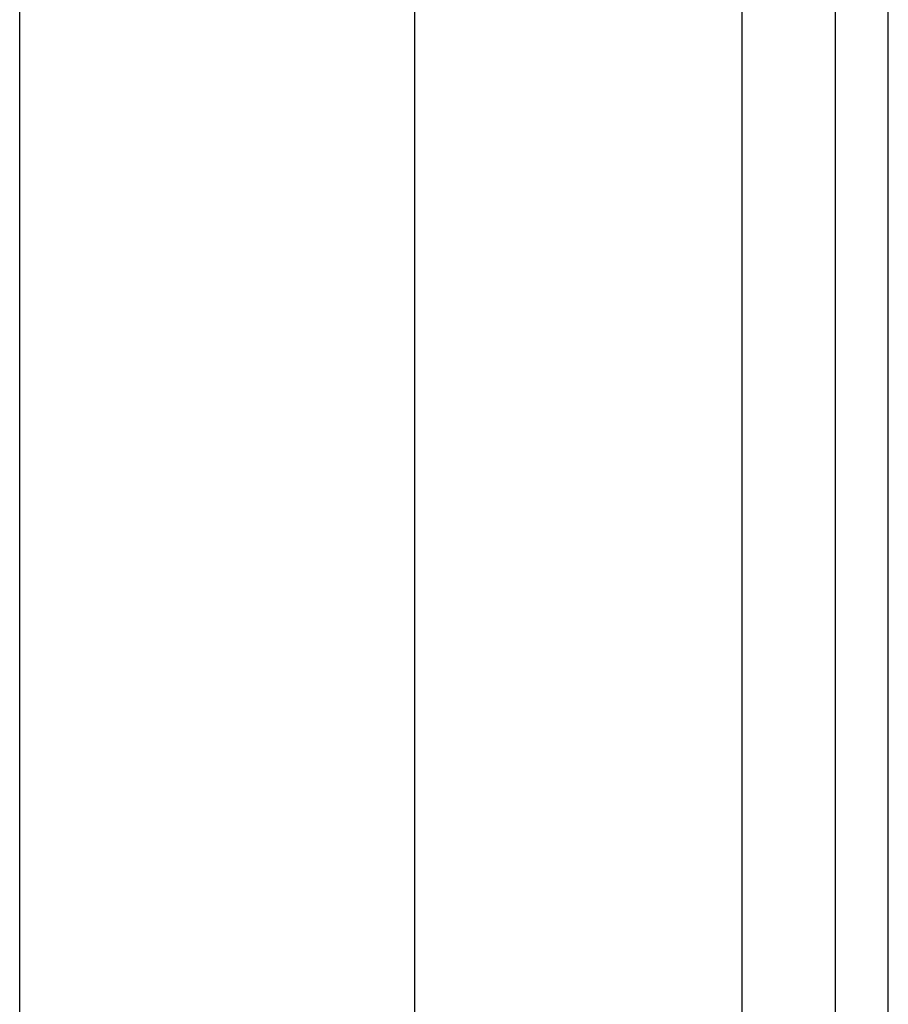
# Model space of a CAD drawing. Header units: inches. Extents: x 3 to 112, y 6 to 61.
# Tile 70 of 140: x 22.4 to 23.266, y 27.544 to 28.525. Entities that reach past the tile are written whole.
import ezdxf

# ---------------------------------------------------------------- set-up
doc = ezdxf.new("R2010")
doc.units = ezdxf.units.IN
doc.header["$MEASUREMENT"] = 0
doc.layers.add('Visible Edges(ANSI)', color=7, linetype='Continuous', lineweight=25)
doc.layers.add('Visible Tangent Edges(ANSI)', color=7, linetype='Continuous', lineweight=25)

msp = doc.modelspace()

# ---------------------------------------------------------------- linework, layer by layer
at = {"layer": 'Visible Edges(ANSI)'}
for p, q in [((22.39993, 18.0536), (22.39993, 38.48671)), ((22.79363, 37.67166), (22.79363, 18.86866)), ((23.21308, 37.32866), (23.21308, 19.21166)), ((23.26608, 19.21166), (23.26608, 37.32866))]:
    msp.add_line(p, q, dxfattribs=at)
at = {"layer": 'Visible Tangent Edges(ANSI)'}
msp.add_line((23.12008, 37.4), (23.12008, 19.14031), dxfattribs=at)

doc.saveas('drawing.dxf')
